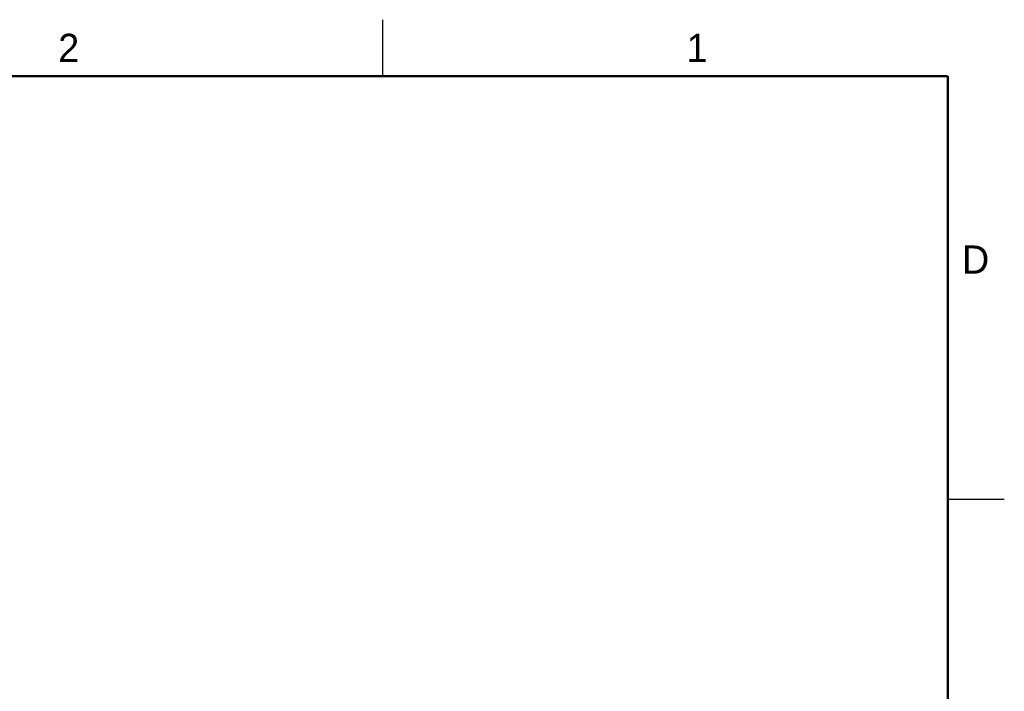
# Model space of a CAD drawing. Header units: inches. Extents: x 0 to 22, y 0 to 17.
# Tile 29 of 29: x 13.3 to 22, y 11 to 17. Entities that reach past the tile are written whole.
import ezdxf

# ---------------------------------------------------------------- set-up
doc = ezdxf.new("R2010")
doc.units = ezdxf.units.IN
doc.header["$LTSCALE"] = 1.21
doc.header["$MEASUREMENT"] = 0
doc.layers.get('0').update_dxf_attribs({"linetype": 'CONTINUOUS'})
doc.styles.get("Standard").update_dxf_attribs({"font": 'txt', "width": 0.8})

msp = doc.modelspace()

# ---------------------------------------------------------------- linework, layer by layer
at = {"color": 2, "linetype": 'CONTINUOUS'}
for p, q in [((16.5, 16.5), (16.5, 17)), ((22, 12.75), (21.5, 12.75))]:
    msp.add_line(p, q, dxfattribs=at)
at = {"color": 7, "linetype": 'CONTINUOUS', "const_width": 0.02}
for points in [[(21.5, 16.5), (0.5, 16.5)], [(21.5, 0.5), (21.5, 16.5)]]:
    msp.add_lwpolyline(points, dxfattribs=at)

# ---------------------------------------------------------------- texts
at = {"color": 2, "linetype": 'CONTINUOUS'}
for s, p in [('2', (13.625, 16.625)), ('1', (19.1875, 16.625)), ('D', (21.625, 14.75))]:
    msp.add_text(s, height=0.25, dxfattribs=at).set_placement(p)

doc.saveas('drawing.dxf')
